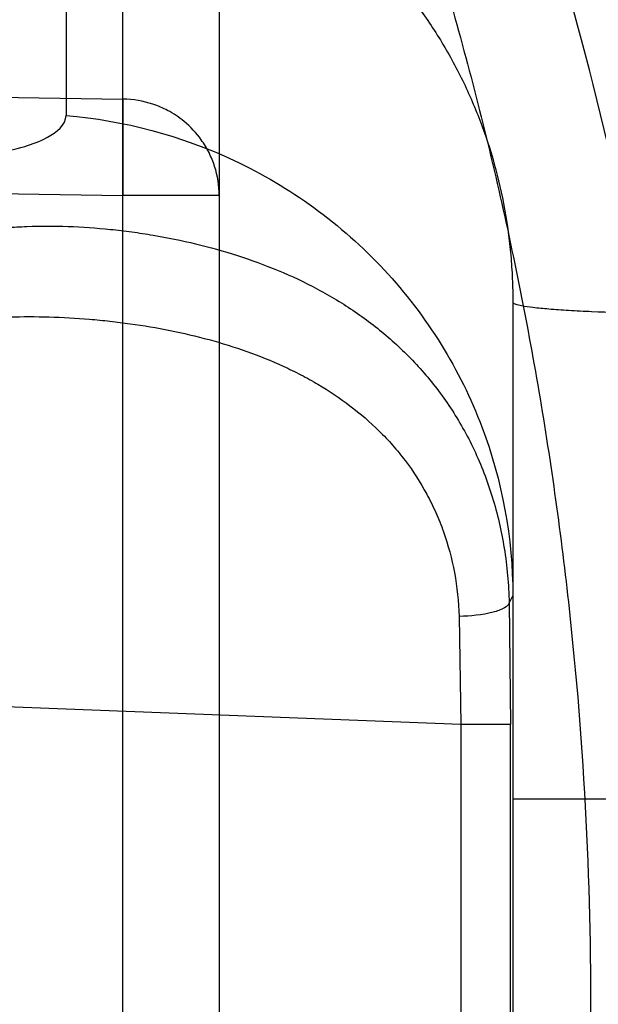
# Model space of a CAD drawing. Header units: millimetres. Extents: x 0 to 297, y 0 to 210.
# Tile 42 of 256: x 141.5702 to 141.6234, y 90.8401 to 90.9306. Entities that reach past the tile are written whole.
import ezdxf

# ---------------------------------------------------------------- set-up
doc = ezdxf.new("R2010")
doc.units = ezdxf.units.MM
doc.header["$LTSCALE"] = 16.335
doc.layers.get('0').update_dxf_attribs({"linetype": 'CONTINUOUS'})
for name, color, linetype in [('01_GLOBAL', 7, 'CONTINUOUS'), ('INTFCLR_1', 7, 'CONTINUOUS'), ('INTFCLR_144815', 7, 'CONTINUOUS')]:
    doc.layers.add(name, color=color, linetype=linetype)

msp = doc.modelspace()

# ---------------------------------------------------------------- linework, layer by layer
at = {"color": 7, "linetype": 'Continuous'}
msp.add_circle((142.5788034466, 92.2083412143), 3.42, dxfattribs=at)
at = {"color": 9, "linetype": 'Continuous'}
msp.add_arc((142.5788034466, 92.2083412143), 3.3761688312, 182.9674534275, 267.0325465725, dxfattribs=at)
at = {"layer": '01_GLOBAL', "color": 7, "linetype": 'Continuous'}
msp.add_circle((142.5788034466, 92.2083412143), 3.465, dxfattribs=at)
at = {"layer": 'INTFCLR_1', "color": 9, "linetype": 'Continuous'}
for p, q in [((141.5744738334, 90.9502002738), (141.5744738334, 90.9218011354)), ((141.5797088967, 90.73495198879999), (141.5797088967, 90.9452271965)), ((141.588551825, 90.9363652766), (141.588551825, 90.7438139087)), ((141.5010615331, 90.92445616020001), (141.5797088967, 90.9233042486)), ((141.5797088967, 90.9233042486), (141.5797088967, 90.9144423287)), ((141.4818133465, 90.91587615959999), (141.5797088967, 90.9144423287)), ((141.588551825, 90.9144423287), (141.5797088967, 90.9144423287)), ((141.615551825, 90.9046369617), (141.615551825, 90.77554222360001)), ((141.6107778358, 90.86581844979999), (141.273551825, 90.87881422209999)), ((141.615551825, 90.87765342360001), (141.6152192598, 90.87698674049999)), ((141.6152192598, 90.87698674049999), (141.6153460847, 90.86581844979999)), ((141.6106127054, 90.8757480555), (141.6107778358, 90.86581844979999)), ((141.6107778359, 90.86581844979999), (141.6107778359, 90.81436073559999)), ((141.6153460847, 90.86581844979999), (141.6107778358, 90.86581844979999)), ((141.6153460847, 90.81436073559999), (141.6153460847, 90.86581844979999)), ((141.615551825, 90.85897572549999), (141.6329236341, 90.85897572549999))]:
    msp.add_line(p, q, dxfattribs=at)
at = {"layer": 'INTFCLR_1', "color": 6, "linetype": 'Continuous'}
for centre, radius, start, end in [((141.273551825, 90.84008959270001), 0.5431065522, 270, 90.00000002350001), ((141.273551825, 90.84008959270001), 0.5161422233, 270, 90.00000002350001), ((141.2878497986, 90.8400948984), 0.3455897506, 3.1324307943, 18.1483713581)]:
    msp.add_arc(centre, radius, start, end, dxfattribs=at)
at = {"layer": 'INTFCLR_1', "color": 9, "linetype": 'Continuous'}
for points, knots in [([(141.7564146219, 90.67214758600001), (141.7574831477, 90.6750551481), (141.7595771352, 90.68092625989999), (141.7635668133, 90.69283277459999), (141.7700402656, 90.7142045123), (141.7760428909, 90.73928884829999), (141.7800065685, 90.7617077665), (141.7816728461, 90.7731553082), (141.7825328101, 90.7797764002), (141.7845176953, 90.7963988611), (141.7865801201, 90.82480135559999), (141.786249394, 90.85831129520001), (141.7846909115, 90.8800272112), (141.783710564, 90.8900544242), (141.7829887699, 90.8967234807), (141.7807586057, 90.9147232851), (141.7756949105, 90.94354598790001), (141.7683980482, 90.97168599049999), (141.7631787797, 90.98838778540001), (141.7612158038, 90.9943618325), (141.7582294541, 91.0031618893), (141.7514922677, 91.0215597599), (141.7398577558, 91.04856209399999), (141.7266081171, 91.07407256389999), (141.7173713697, 91.0897744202), (141.7130543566, 91.096763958), (141.7101864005, 91.1013200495), (141.7024300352, 91.1133026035), (141.6894327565, 91.1316928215), (141.6713790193, 91.1540805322), (141.6560874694, 91.1708617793), (141.64540551, 91.18158825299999), (141.6394993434, 91.18726746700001), (141.6313044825, 91.1949266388), (141.6198341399, 91.2049554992), (141.6074179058, 91.2146860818), (141.5999877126, 91.21997005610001), (141.5969902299, 91.2219990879), (141.595231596, 91.2231656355), (141.5931919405, 91.2244765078), (141.5909359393, 91.2258549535), (141.5889565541, 91.22699033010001), (141.587260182, 91.2278794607), (141.5858677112, 91.2285262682), (141.5847587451, 91.228921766), (141.5839916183, 91.22910084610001), (141.5833474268, 91.229003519), (141.5832219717, 91.22839726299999), (141.5835311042, 91.22772715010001), (141.5840679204, 91.2267985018), (141.5849352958, 91.22562953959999), (141.5860911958, 91.2242042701), (141.587545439, 91.22253261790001), (141.5892822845, 91.2206136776), (141.5909074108, 91.2188652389), (141.5923395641, 91.21734229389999), (141.5948337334, 91.21470682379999), (141.5989725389, 91.2103803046), (141.6073909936, 91.20154652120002), (141.6165855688, 91.19163585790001), (141.6249614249, 91.18216354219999), (141.6301387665, 91.17614023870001), (141.6384641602, 91.1662523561), (141.6512098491, 91.1502285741), (141.6679191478, 91.126915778), (141.680013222, 91.107884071), (141.6879313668, 91.094337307), (141.6933038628, 91.08480936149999), (141.702572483, 91.0674180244), (141.7149508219, 91.0411554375), (141.7234902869, 91.0192594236), (141.7274621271, 91.00790684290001)], [0, 0, 0, 0, 0.0103790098, 0.0208837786, 0.0420711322, 0.08518383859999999, 0.1071959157, 0.1183352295, 0.1239409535, 0.1295662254, 0.1744257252, 0.2192335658, 0.2417179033, 0.2473538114, 0.2529901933, 0.2641930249, 0.3081221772, 0.3509242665, 0.3614865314, 0.3667493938, 0.3719931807, 0.3926229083, 0.4323809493, 0.4704125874, 0.488853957, 0.4934075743, 0.4979380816, 0.506891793, 0.541232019, 0.5733300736, 0.6031972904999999, 0.6172524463, 0.624045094, 0.6306497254, 0.6548348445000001, 0.6750681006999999, 0.6834748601, 0.6853777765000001, 0.68719583, 0.6905456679, 0.6935010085, 0.6960526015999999, 0.698191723, 0.6999112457, 0.7012080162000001, 0.7020916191, 0.7026257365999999, 0.703100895, 0.7038825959, 0.7050751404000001, 0.7066972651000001, 0.7087491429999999, 0.7112254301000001, 0.7141189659, 0.7174213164, 0.7192231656, 0.7211235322, 0.729579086, 0.7392841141, 0.7620097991, 0.7748694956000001, 0.7816475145, 0.7886215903, 0.818178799, 0.8502213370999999, 0.88468242, 0.8936821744, 0.9027945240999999, 0.9213302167, 0.9597016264, 1, 1, 1, 1]), ([(141.589474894, 91.22708959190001), (141.5901302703, 91.2270894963), (141.5934664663, 91.2257697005), (141.5972968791, 91.2235292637), (141.6010154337, 91.2211904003), (141.6028021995, 91.2200263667), (141.6058484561, 91.21800314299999), (141.6133970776, 91.21273816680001), (141.6260174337, 91.20304741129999), (141.6376862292, 91.1930563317), (141.6460232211, 91.1854269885), (141.6520280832, 91.1797738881), (141.6628847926, 91.1691018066), (141.6784293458, 91.15240674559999), (141.6967876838, 91.1301309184), (141.7100118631, 91.1118246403), (141.7179037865, 91.099896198), (141.7208202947, 91.09536318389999), (141.7252087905, 91.0884116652), (141.734595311, 91.0728013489), (141.748064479, 91.04743455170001), (141.7598995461, 91.0205684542), (141.766753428, 91.0022608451), (141.7697904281, 90.99350690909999), (141.7717861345, 90.9875658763), (141.7770905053, 90.9709626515), (141.7845086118, 90.94298471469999), (141.7896594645, 90.91431187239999), (141.7919274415, 90.89640779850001), (141.7926613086, 90.8897756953), (141.793657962, 90.87980496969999), (141.795242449, 90.8582113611), (141.7955788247, 90.82488434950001), (141.7934815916, 90.79663997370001), (141.7914638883, 90.7801127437), (141.7905895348, 90.7735282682), (141.788895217, 90.7621430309), (141.7848639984, 90.73984187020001), (141.7787596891, 90.71489416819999), (141.7721799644, 90.6936469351), (141.768123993, 90.6818069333), (141.7659952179, 90.6759685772), (141.7649089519, 90.6730772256)], [0, 0, 0, 0, 0.0031306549, 0.0166311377, 0.0214593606, 0.0240790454, 0.0268205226, 0.0389267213, 0.0680356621, 0.1027866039, 0.1122691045, 0.1220183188, 0.1421809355, 0.1849822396, 0.2309158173, 0.2799873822, 0.2927706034, 0.2992370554, 0.3057353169, 0.3320403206, 0.3862319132, 0.4428084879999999, 0.4721383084, 0.4795908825, 0.487069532, 0.5020757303, 0.5628487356, 0.6251729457, 0.6410612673, 0.6490543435, 0.6570463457, 0.6889269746, 0.7524526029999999, 0.8160592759, 0.8240370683, 0.8319876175, 0.8477879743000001, 0.8790177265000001, 0.9402188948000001, 0.970317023, 0.9852457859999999, 1, 1, 1, 1]), ([(141.7274621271, 91.00790684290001), (141.7315912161, 90.9961048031), (141.7390893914, 90.97185256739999), (141.7462276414, 90.94067982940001), (141.7497519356, 90.91986040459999), (141.7511690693, 90.91003879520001), (141.7520562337, 90.903430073), (141.7542266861, 90.88522496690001), (141.7563129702, 90.8552042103), (141.7560193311, 90.8250769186), (141.75492511, 90.80665849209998), (141.7544248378, 90.79993719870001), (141.7535799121, 90.7899339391), (141.7512498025, 90.76863348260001), (141.7458257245, 90.73651859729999), (141.7391945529, 90.7098498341), (141.7346932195, 90.69454437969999), (141.7328673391, 90.6885424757), (141.7295794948, 90.67824709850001), (141.7226337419, 90.6583743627), (141.7115361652, 90.63128552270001), (141.7001192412, 90.60802526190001), (141.6927555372, 90.5944485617), (141.6900841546, 90.589659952), (141.6861147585, 90.582673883), (141.6775648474, 90.56827510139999), (141.6639972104, 90.5475548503), (141.6473654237, 90.5249373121), (141.6353721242, 90.510182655), (141.6284582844, 90.5020841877), (141.6258517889, 90.4990615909), (141.6214530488, 90.49403413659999), (141.6133270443, 90.48498786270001), (141.6044845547, 90.4755649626), (141.5965053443, 90.4672222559), (141.5917239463, 90.4622035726), (141.5879282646, 90.458105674), (141.5854794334, 90.455268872), (141.5841304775, 90.4534756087), (141.5835709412, 90.4525240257), (141.5832318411, 90.4518413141), (141.5833749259, 90.4509528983), (141.5852684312, 90.45133920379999), (141.5873513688, 90.45233756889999), (141.5911230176, 90.4543766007), (141.5947207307, 90.45666834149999), (141.5976748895, 90.4586369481), (141.5995705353, 90.45994039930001), (141.602756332, 90.46217006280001), (141.6078515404, 90.4659004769), (141.6149715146, 90.47143524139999), (141.62561538, 90.4801941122), (141.6351418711, 90.48873792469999), (141.6434777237, 90.4967321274), (141.649452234, 90.502628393), (141.6602195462, 90.51373015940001), (141.6755659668, 90.5310421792), (141.6935858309, 90.5540599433), (141.7064887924, 90.5729162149), (141.7141583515, 90.5851797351), (141.7169899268, 90.589838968), (141.721250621, 90.59698783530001), (141.7303494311, 90.61303956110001), (141.743335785, 90.63909440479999), (141.7522698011, 90.66086912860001), (141.7564146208, 90.6721475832)], [0, 0, 0, 0, 0.0419354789, 0.08505031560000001, 0.1071497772, 0.1127379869, 0.1183317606, 0.1295131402, 0.1742263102, 0.2191466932, 0.230445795, 0.2361065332, 0.241751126, 0.2641147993, 0.3079545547, 0.3508736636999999, 0.3561840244, 0.3614616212, 0.3719139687, 0.3924297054, 0.4320526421, 0.4700131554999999, 0.4792642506, 0.483852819, 0.4884035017, 0.5062126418, 0.5400088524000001, 0.5714206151, 0.6003317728, 0.6037560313, 0.6071340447, 0.6137178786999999, 0.6261602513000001, 0.6479155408, 0.6570536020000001, 0.6648783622, 0.6711643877, 0.6757843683, 0.6774462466, 0.6786751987, 0.6794900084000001, 0.6799813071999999, 0.6813020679, 0.6842478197, 0.6888651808, 0.6950795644, 0.6987591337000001, 0.70073729, 0.7027989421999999, 0.7117993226, 0.7219139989, 0.7330405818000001, 0.7580265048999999, 0.7648041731, 0.7717766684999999, 0.7861782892, 0.816667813, 0.8493175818, 0.8841610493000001, 0.8932352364, 0.8978283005, 0.9024468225, 0.9211469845, 0.9596997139, 1, 1, 1, 1]), ([(141.5894748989, 90.4530895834), (141.5892979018, 90.4530896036), (141.5888645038, 90.453175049), (141.5888868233, 90.45395412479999), (141.5893505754, 90.4547556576), (141.5901524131, 90.4559470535), (141.5913747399, 90.4574296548), (141.5929802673, 90.4592514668), (141.5949656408, 90.4613878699), (141.5971947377, 90.4637206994), (141.5996190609, 90.4662163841), (141.6031782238, 90.46985252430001), (141.6105296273, 90.4773399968), (141.6195432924, 90.486704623), (141.6278287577, 90.4956995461), (141.6323134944, 90.500698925), (141.6349707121, 90.50370456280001), (141.642015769, 90.5117541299), (141.6542358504, 90.5264206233), (141.6711890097, 90.54891642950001), (141.6850238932, 90.56953556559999), (141.6937443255, 90.58386952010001), (141.6977917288, 90.5908225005), (141.7005148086, 90.5955870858), (141.7080176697, 90.6090898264), (141.7196527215, 90.63222718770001), (141.7309710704, 90.65919529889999), (141.7380553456, 90.6789827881), (141.7414080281, 90.689232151), (141.74326968, 90.6952065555), (141.7478571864, 90.7104352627), (141.754617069, 90.7369742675), (141.7601493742, 90.7689508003), (141.7625257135, 90.7901596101), (141.7633872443, 90.80011831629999), (141.7638973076, 90.8068091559), (141.7650129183, 90.8251434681), (141.7653124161, 90.8551382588), (141.7631848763, 90.8850242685), (141.7609722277, 90.9031442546), (141.7600677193, 90.9097228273), (141.758622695, 90.9195008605), (141.7550282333, 90.9402318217), (141.7477475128, 90.9712699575), (141.7401050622, 90.9953997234), (141.7358975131, 91.00714062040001)], [0, 0, 0, 0, 0.0008731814, 0.0017184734, 0.0032338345, 0.0055641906, 0.008732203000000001, 0.0127298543, 0.0175349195, 0.0231216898, 0.028646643, 0.0346996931, 0.0482229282, 0.0804128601, 0.09881585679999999, 0.1085510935, 0.1135452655, 0.1186072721, 0.1613234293, 0.207686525, 0.2575125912, 0.2837456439, 0.2904463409, 0.297201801, 0.3108185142, 0.3666506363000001, 0.4248611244, 0.4549770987, 0.470314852, 0.4780577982, 0.4858479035, 0.548777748, 0.6130125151, 0.6457681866, 0.6540348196, 0.6623247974, 0.6788712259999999, 0.7446474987, 0.8101274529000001, 0.8265054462, 0.8346996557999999, 0.8428862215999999, 0.8752668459, 0.9384715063, 1, 1, 1, 1]), ([(141.6036403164, 90.9357247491), (141.6045944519, 90.9346713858), (141.6064011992, 90.9324889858), (141.6088049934, 90.9289920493), (141.6105250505, 90.9259059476), (141.6117238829, 90.9233389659), (141.6128012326, 90.9207114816), (141.6139091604, 90.9173397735), (141.6148568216, 90.9131839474), (141.6153304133, 90.9096493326), (141.6155202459, 90.9067916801), (141.615551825, 90.9053542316), (141.615551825, 90.90463696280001)], [0, 0, 0, 0, 0.1251649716, 0.2491232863, 0.3732270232, 0.4357970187, 0.4985462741, 0.6232342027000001, 0.7478440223, 0.8734290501, 0.9368323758, 1, 1, 1, 1]), ([(141.588551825, 90.9144423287), (141.588551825, 90.9153400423), (141.588338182, 90.91670659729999), (141.5876491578, 90.91839129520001), (141.5867719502, 90.9198428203), (141.5855005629, 90.9211997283), (141.5839356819, 90.9222397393), (141.582069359, 90.9230419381), (141.5806400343, 90.92328824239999), (141.5797088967, 90.9233042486)], [0, 0, 0, 0, 0.1946325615, 0.2937226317, 0.3934716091, 0.5609292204, 0.691919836, 0.7980909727, 1, 1, 1, 1]), ([(141.5497213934, 90.9169139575), (141.5515003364, 90.9169139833), (141.5548987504, 90.9169636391), (141.5597204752, 90.917202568), (141.5639757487, 90.9176043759), (141.567562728, 90.9181372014), (141.5704870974, 90.9188488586), (141.572850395, 90.9196714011), (141.5744730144, 90.9209226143), (141.5744738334, 90.9218011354)], [0, 0, 0, 0, 0.2052123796, 0.3919471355, 0.5569433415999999, 0.6975085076, 0.8116792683, 0.8986569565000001, 1, 1, 1, 1]), ([(141.5744738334, 90.9218011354), (141.5797852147, 90.9213435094), (141.5878907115, 90.9191706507), (141.5974465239, 90.9135218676), (141.6039298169, 90.9077915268), (141.6091668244, 90.90093229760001), (141.6140481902, 90.89107882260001), (141.615551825, 90.8829115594), (141.615551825, 90.87765342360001)], [0, 0, 0, 0, 0.2423205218, 0.3713274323, 0.5023855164, 0.6330587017, 0.7609941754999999, 1, 1, 1, 1]), ([(141.5672559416, 90.9112696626), (141.5678493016, 90.91135542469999), (141.569055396, 90.9114898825), (141.5715259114, 90.91164393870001), (141.5747048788, 90.9116393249), (141.5779212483, 90.9114094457), (141.5805260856, 90.91109916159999), (141.5831454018, 90.910699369), (141.5863986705, 90.9100402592), (141.5902401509, 90.9089727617), (141.5939961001, 90.90760087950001), (141.5970254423, 90.90617605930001), (141.5993628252, 90.90484756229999), (141.6016392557, 90.90338683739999), (141.6043446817, 90.9012995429), (141.6067961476, 90.8988653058), (141.6085817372, 90.8966903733), (141.6102709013, 90.8943209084), (141.6117283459, 90.8917275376), (141.612921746, 90.8889423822), (141.6139575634, 90.8859519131), (141.614878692, 90.881962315), (141.6151789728, 90.87867002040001), (141.6152192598, 90.87698674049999)], [0, 0, 0, 0, 0.0269372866, 0.0544915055, 0.1111887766, 0.1696140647, 0.1992706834, 0.2290360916, 0.2886481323, 0.3482924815, 0.4080109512, 0.4681104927, 0.4984510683, 0.5287577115, 0.5895870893, 0.6516014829, 0.6835097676, 0.7159327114, 0.7822646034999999, 0.8166313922, 0.8519861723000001, 0.9243469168, 1, 1, 1, 1]), ([(141.615551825, 90.90463696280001), (141.615551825, 90.90455305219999), (141.6159104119, 90.9044115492), (141.6164653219, 90.9042893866), (141.6175470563, 90.9041357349), (141.6189710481, 90.9040009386), (141.6207787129, 90.90387466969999), (141.6236738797, 90.9037270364), (141.6259659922, 90.9036585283), (141.6275499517, 90.9036251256)], [0, 0, 0, 0, 0.0207988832, 0.0728257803, 0.1599156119, 0.2807167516, 0.4319854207, 0.6072972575, 1, 1, 1, 1]), ([(141.5657466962, 90.90300951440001), (141.5663266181, 90.90307609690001), (141.5675006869, 90.9031853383), (141.5698938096, 90.9033097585), (141.5729495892, 90.9033104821), (141.5760301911, 90.90313548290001), (141.5785096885, 90.9028934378), (141.5809803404, 90.9025832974), (141.5840304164, 90.90206868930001), (141.5876176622, 90.901231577), (141.59110409, 90.90015092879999), (141.5939119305, 90.89902271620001), (141.5960731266, 90.8979668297), (141.5981552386, 90.8968109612), (141.6006256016, 90.8951635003), (141.602880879, 90.89322246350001), (141.6045214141, 90.89148303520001), (141.6060583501, 90.88960390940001), (141.6073946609, 90.88753585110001), (141.6084910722, 90.8853039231), (141.6094424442, 90.8829236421), (141.6102894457, 90.87973690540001), (141.6105725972, 90.8770952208), (141.6106127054, 90.8757480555)], [0, 0, 0, 0, 0.0296717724, 0.0599154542, 0.1217847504, 0.1848901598, 0.2166786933, 0.2484054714, 0.3114486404, 0.3738125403, 0.435511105, 0.4968160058, 0.5274058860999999, 0.5577275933, 0.6178205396, 0.6779996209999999, 0.7085115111, 0.7392634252, 0.8013182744, 0.8330912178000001, 0.8655644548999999, 0.9314916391, 1, 1, 1, 1]), ([(141.6152192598, 90.87698674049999), (141.6151604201, 90.8767902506), (141.6146414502, 90.8764038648), (141.6131184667, 90.87591140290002), (141.6116620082, 90.8757640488), (141.6106127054, 90.8757480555)], [0, 0, 0, 0, 0.125704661, 0.3568467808, 1, 1, 1, 1])]:
    msp.add_open_spline(points, degree=3, knots=knots, dxfattribs=at)
at = {"layer": 'INTFCLR_1', "color": 6, "linetype": 'Continuous'}
msp.add_open_spline([(141.273551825, 91.1754196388), (141.2802383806, 91.17569400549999), (141.2936314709, 91.1758414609), (141.3136931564, 91.174861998), (141.333696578, 91.17267773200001), (141.3536324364, 91.1692804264), (141.3733835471, 91.16467002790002), (141.3925222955, 91.1589612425), (141.4112398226, 91.1521542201), (141.429528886, 91.1442551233), (141.4476081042, 91.1351158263), (141.4650996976, 91.12490336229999), (141.4819327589, 91.1136612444), (141.4980515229, 91.1014306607), (141.513396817, 91.0882570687), (141.5279188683, 91.0741852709), (141.5415615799, 91.05927217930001), (141.5542787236, 91.0435689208), (141.566017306, 91.02714532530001), (141.5767435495, 91.01005456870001), (141.586423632, 90.99235160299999), (141.5950207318, 90.97410428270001), (141.6025009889, 90.9553900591), (141.6088428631, 90.9362701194), (141.6140279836, 90.9168033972), (141.6180381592, 90.8970567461), (141.6208576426, 90.877105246), (141.6224756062, 90.8570295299), (141.6228875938, 90.8369136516), (141.6220957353, 90.81682868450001), (141.6201063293, 90.7968408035), (141.6169268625, 90.77700966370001), (141.6125686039, 90.7574039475), (141.6070465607, 90.7380925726), (141.600382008, 90.71915006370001), (141.5926019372, 90.70065078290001), (141.5837385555, 90.6826636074), (141.5738222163, 90.6652440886), (141.5628929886, 90.6484599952), (141.5509916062, 90.6323694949), (141.538163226, 90.6170274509), (141.5244418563, 90.60247353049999), (141.5098870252, 90.5887718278), (141.494542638, 90.575960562), (141.4784714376, 90.5640906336), (141.4617271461, 90.5532022), (141.4443769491, 90.5433356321), (141.4265001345, 90.5345314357), (141.4085261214, 90.52696935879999), (141.3910227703, 90.52076276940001), (141.374768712, 90.51595910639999), (141.3600533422, 90.5123677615), (141.3469461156, 90.50974854), (141.3344969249, 90.50774192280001), (141.32162892, 90.50614919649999), (141.3073219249, 90.50496210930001), (141.2911119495, 90.5043520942), (141.2796603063, 90.5045088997), (141.273551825, 90.5047595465)], degree=3, knots=[0, 0, 0, 0, 0.0185657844, 0.0371317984, 0.05569073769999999, 0.0743563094, 0.09320240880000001, 0.1119235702, 0.129729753, 0.1484268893, 0.1671582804, 0.1858963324, 0.2045840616, 0.2232805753, 0.241995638, 0.2606572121, 0.2793460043, 0.298034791, 0.3166822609, 0.3353170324, 0.3539796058, 0.3726237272, 0.3912431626, 0.4098577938, 0.4284754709, 0.4470981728, 0.4657246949, 0.4843423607, 0.5029403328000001, 0.5215094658, 0.5400731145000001, 0.5586325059, 0.5771954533, 0.5957587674, 0.6143211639, 0.6328711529, 0.651401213, 0.6699184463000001, 0.6884460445, 0.7069331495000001, 0.7254085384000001, 0.7438945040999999, 0.7623917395, 0.7808314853, 0.7993176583, 0.8177869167, 0.8362093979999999, 0.8546575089, 0.8730374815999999, 0.8902753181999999, 0.9061521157, 0.9200376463, 0.9322836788, 0.9432240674, 0.9550134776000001, 0.9682465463, 0.9830392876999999, 1, 1, 1, 1], dxfattribs=at)
at = {"layer": 'INTFCLR_144815', "color": 6, "linetype": 'Continuous'}
for radius in [0.5743020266, 0.5472855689]:
    msp.add_circle((141.273551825, 90.84008959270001), radius, dxfattribs=at)
for radius, start, end in [(0.7917112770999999, 313.9937911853, 154.5150993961), (0.7647112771, 312.9543589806, 154.5144414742), (0.73941501, 282.2440355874, 71.2863570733), (0.5949342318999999, 45.0000000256, 314.9999999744), (0.5938695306, 44.999999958, 315.000000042), (0.5930090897, 44.99999997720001, 315.0000000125), (0.5750735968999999, 47.86578076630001, 312.1342192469)]:
    msp.add_arc((141.273551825, 90.84008959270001), radius, start, end, dxfattribs=at)
at = {"layer": 'INTFCLR_144815', "color": 9, "linetype": 'Continuous'}
for centre, radius, start, end in [((141.273551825, 90.84008959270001), 0.6197635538, 52.2436298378, 307.7563701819), ((141.273551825, 90.84008959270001), 0.7345008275, 292.4997540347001, 54.0964566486), ((141.273551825, 90.84008959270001), 0.5837869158, 52.5411294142, 307.4588705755), ((141.2735550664, 90.84009111), 0.6625959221, 292.4997540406, 54.09645665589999)]:
    msp.add_arc(centre, radius, start, end, dxfattribs=at)

doc.saveas('drawing.dxf')
